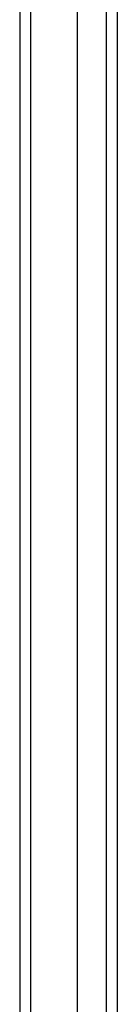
# Model space of a CAD drawing. Header units: inches. Extents: x 14 to 193, y 15 to 125.
# Tile 36 of 90: x 89.29 to 90.21, y 71.343 to 80.619. Entities that reach past the tile are written whole.
import ezdxf

# ---------------------------------------------------------------- set-up
doc = ezdxf.new("R2010")
doc.units = ezdxf.units.IN
doc.header["$LTSCALE"] = 12.41934
doc.header["$MEASUREMENT"] = 0
doc.layers.add('Visible Edges(ANSI)', color=7, linetype='Continuous', lineweight=25)
doc.layers.add('Visible Tangent Edges(ANSI)', color=7, linetype='Continuous', lineweight=25)

msp = doc.modelspace()

# ---------------------------------------------------------------- linework, layer by layer
at = {"layer": 'Visible Edges(ANSI)'}
for p, q in [((89.2896, 89.7888), (89.2896, 51.7607)), ((89.8333, 52.6084), (89.8333, 88.9411)), ((90.2096, 88.9411), (90.2096, 52.6084))]:
    msp.add_line(p, q, dxfattribs=at)
at = {"layer": 'Visible Tangent Edges(ANSI)'}
for p, q in [((89.3948, 51.7607), (89.3948, 89.7888)), ((90.1045, 89.0792), (90.1045, 52.4704))]:
    msp.add_line(p, q, dxfattribs=at)

doc.saveas('drawing.dxf')
